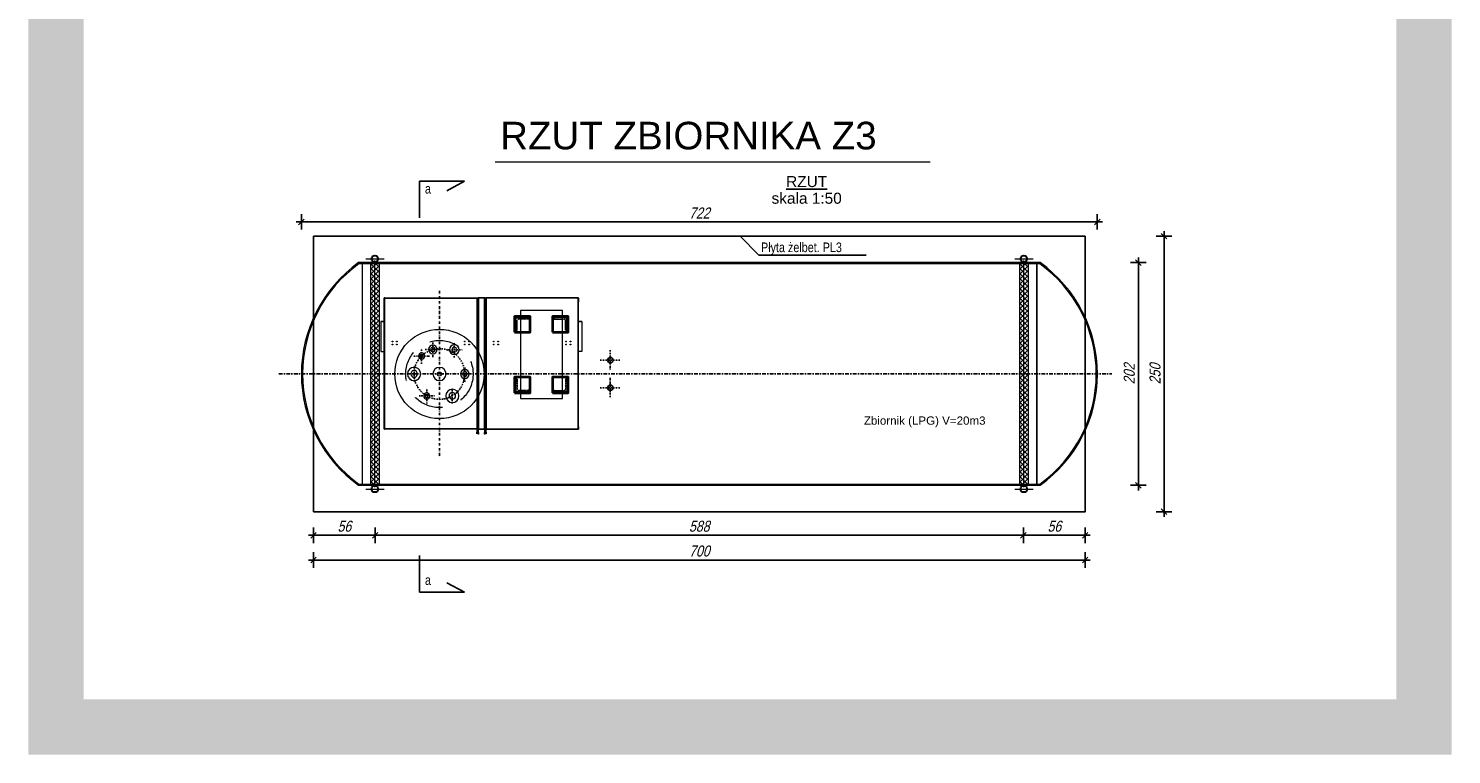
# Model space of a CAD drawing. Extents: x -2911 to 10058, y -5912 to -1002.
# Tile 5 of 43: x -612 to 679, y -5005 to -4346. Entities that reach past the tile are written whole.
import ezdxf
from ezdxf.enums import TextEntityAlignment as Align

# ---------------------------------------------------------------- set-up
doc = ezdxf.new("R2010")
doc.units = 0
doc.header["$LTSCALE"] = 1.125
for name, pattern in [('DASHDOTX2', [2, 1, -0.5, 0, -0.5]), ('DASHED2', [0.375, 0.25, -0.125]), ('KRESKOWA', [0.4, 0.24, -0.16])]:
    doc.linetypes.add(name, pattern=pattern)
doc.layers.get('0').update_dxf_attribs({"linetype": 'CONTINUOUS'})
doc.layers.get('DEFPOINTS').update_dxf_attribs({"linetype": 'CONTINUOUS'})
for name, color, linetype, lineweight in [('--GT_Teksty średnie', 152, 'CONTINUOUS', 15), ('2', 82, 'CONTINUOUS', 15), ('TECHNOLOGIA', 9, 'CONTINUOUS', 13), ('TEXT_1', 7, 'CONTINUOUS', 15), ('TEXT_2', 7, 'CONTINUOUS', 15)]:
    doc.layers.add(name, color=color, linetype=linetype, lineweight=lineweight)
for name, color, linetype in [('--GT_Wymiary', 1, 'CONTINUOUS'), ('BS_WYM', 1, 'CONTINUOUS'), ('BZ_ODN', 1, 'CONTINUOUS'), ('BZ_PRS', 2, 'CONTINUOUS'), ('BZ_TXC', 1, 'CONTINUOUS'), ('BZ_WYM', 1, 'CONTINUOUS'), ('OPIS', 5, 'CONTINUOUS'), ('osie', 5, 'DASHDOTX2')]:
    doc.layers.add(name, color=color, linetype=linetype)
doc.styles.add('BIKWYM', font='arial.ttf', dxfattribs={"width": 0.8, "oblique": 15})
doc.styles.add('ROMANS', font='arial.ttf', dxfattribs={"width": 0.8})
doc.styles.get("Standard").update_dxf_attribs({"font": 'arial.ttf'})
doc.dimstyles.new('BZ_KR_100', dxfattribs={"dimtxt": 20, "dimasz": 0.7, "dimexe": 7, "dimexo": 0, "dimgap": 0, "dimtad": 0, "dimdec": 1, "dimrnd": 0.5, "dimzin": 9, "dimdsep": 46, "dimtxsty": 'BIKWYM', "dimblk": 'WYM-KR', "dimcen": 0, "dimdle": 10, "dimclrd": 256, "dimclre": 256, "dimclrt": 256, "dimadec": 0, "dimazin": 0, "dimtfac": 0.033333, "dimtdec": 1, "dimtmove": 0, "dimatfit": 3, "dimldrblk": 'WYM-KR', "dimfxl": 7, "dimfxlon": 1, "dimtvp": 0.8, "dimtolj": 1, "dimarcsym": 0})

# ---------------------------------------------------------------- blocks, each defined once
blk = doc.blocks.new('sjsjsj')
at = {"layer": '2', "color": 0, "linetype": 'DASHED2', "lineweight": 13}
for p, q in [((-4244.8, -713.6), (-4244.8, -725.6)), ((-4244.8, -713.6), (-4244.3, -713.6)), ((-4243.6, -714.2), (-4243.6, -723.1)), ((-4244.8, -725.6), (-4232.8, -725.6)), ((-4233.5, -724.4), (-4242.3, -724.4)), ((-4232.8, -725.6), (-4232.8, -725))]:
    blk.add_line(p, q, dxfattribs=at)
for centre, radius, start, end in [((-4244.3, -714.2), 0.65, 0, 90), ((-4242.3, -723.1), 1.3, 180, 270), ((-4233.5, -725), 0.65, 0, 90)]:
    blk.add_arc(centre, radius, start, end, dxfattribs=at)
blk = doc.blocks.new('WYM-KR')
at = {"linetype": 'ByBlock'}
blk.add_line((11.52, 0), (-11.52, 0), dxfattribs=at)
at = {"color": 7, "linetype": 'ByBlock'}
blk.add_line((6.24, 6.24), (-6.24, -6.24), dxfattribs=at)
blk = doc.blocks.new('*D691')
at = {"layer": '--GT_Wymiary', "lineweight": -2}
for p, q in [((387.6, -4558.7), (401.6, -4558.7)), ((394.6, -4559.1), (394.6, -4760.3)), ((387.6, -4760.7), (401.6, -4760.7))]:
    blk.add_line(p, q, dxfattribs=at)
at = {"layer": 'DEFPOINTS', "color": 0}
for p in [(305.6, -4558.7), (305.6, -4760.7), (394.6, -4760.7)]:
    blk.add_point(p, dxfattribs=at)
at = {"layer": '--GT_Wymiary', "linetype": 'ByBlock', "lineweight": -2, "xscale": 0.4, "yscale": 0.4, "zscale": 0.4}
for p, rotation in [((394.6, -4558.7), 90), ((394.6, -4760.7), 270)]:
    blk.add_blockref('WYM-KR', p, dxfattribs=dict(at, rotation=rotation))
at = {"layer": '--GT_Wymiary', "insert": (386.4, -4659.7), "char_height": 10, "attachment_point": 5, "rotation": 90, "style": 'BIKWYM'}
blk.add_mtext('\\A1;202', dxfattribs=at)
blk = doc.blocks.new('*D692')
at = {"layer": '--GT_Wymiary', "lineweight": -2}
for p, q in [((-364.6, -4528.8), (-364.6, -4514.8)), ((357.4, -4528.8), (357.4, -4514.8)), ((-364.2, -4521.8), (357, -4521.8))]:
    blk.add_line(p, q, dxfattribs=at)
at = {"layer": 'DEFPOINTS', "color": 0}
for p in [(357.4, -4521.8), (-364.6, -4659.7), (357.4, -4659.7)]:
    blk.add_point(p, dxfattribs=at)
at = {"layer": '--GT_Wymiary', "linetype": 'ByBlock', "lineweight": -2, "xscale": 0.4, "yscale": 0.4, "zscale": 0.4, "rotation": 180}
blk.add_blockref('WYM-KR', (-364.6, -4521.8), dxfattribs=at)
at = {"layer": '--GT_Wymiary', "linetype": 'ByBlock', "lineweight": -2, "xscale": 0.4, "yscale": 0.4, "zscale": 0.4}
blk.add_blockref('WYM-KR', (357.4, -4521.8), dxfattribs=at)
at = {"layer": '--GT_Wymiary', "insert": (-3.6, -4513.7), "char_height": 10, "attachment_point": 5, "style": 'BIKWYM'}
blk.add_mtext('\\A1;722', dxfattribs=at)
blk = doc.blocks.new('*D693')
at = {"layer": '--GT_Wymiary', "lineweight": -2}
for p, q in [((-353.6, -4799.1), (-353.6, -4813.1)), ((-297.6, -4799.1), (-297.6, -4813.1)), ((-353.2, -4806.1), (-298, -4806.1))]:
    blk.add_line(p, q, dxfattribs=at)
at = {"layer": 'DEFPOINTS', "color": 0}
for p in [(-297.6, -4767.1), (-353.6, -4784.7), (-297.6, -4806.1)]:
    blk.add_point(p, dxfattribs=at)
at = {"layer": '--GT_Wymiary', "linetype": 'ByBlock', "lineweight": -2, "xscale": 0.4, "yscale": 0.4, "zscale": 0.4, "rotation": 180}
blk.add_blockref('WYM-KR', (-353.6, -4806.1), dxfattribs=at)
at = {"layer": '--GT_Wymiary', "linetype": 'ByBlock', "lineweight": -2, "xscale": 0.4, "yscale": 0.4, "zscale": 0.4}
blk.add_blockref('WYM-KR', (-297.6, -4806.1), dxfattribs=at)
at = {"layer": '--GT_Wymiary', "insert": (-325.6, -4797.9), "char_height": 10, "attachment_point": 5, "style": 'BIKWYM'}
blk.add_mtext('\\A1;56', dxfattribs=at)
blk = doc.blocks.new('*D698')
at = {"layer": '--GT_Wymiary', "lineweight": -2}
for p, q in [((-297.6, -4799.1), (-297.6, -4813.1)), ((290.3, -4799.1), (290.3, -4813.1)), ((-297.2, -4806.1), (289.9, -4806.1))]:
    blk.add_line(p, q, dxfattribs=at)
at = {"layer": 'DEFPOINTS', "color": 0}
for p in [(-297.6, -4767.1), (290.3, -4764.2), (290.3, -4806.1)]:
    blk.add_point(p, dxfattribs=at)
at = {"layer": '--GT_Wymiary', "linetype": 'ByBlock', "lineweight": -2, "xscale": 0.4, "yscale": 0.4, "zscale": 0.4, "rotation": 180}
blk.add_blockref('WYM-KR', (-297.6, -4806.1), dxfattribs=at)
at = {"layer": '--GT_Wymiary', "linetype": 'ByBlock', "lineweight": -2, "xscale": 0.4, "yscale": 0.4, "zscale": 0.4}
blk.add_blockref('WYM-KR', (290.3, -4806.1), dxfattribs=at)
at = {"layer": '--GT_Wymiary', "insert": (-3.7, -4797.9), "char_height": 10, "attachment_point": 5, "style": 'BIKWYM'}
blk.add_mtext('\\A1;588', dxfattribs=at)
blk = doc.blocks.new('*D699')
at = {"layer": '--GT_Wymiary', "lineweight": -2}
for p, q in [((290.3, -4799.1), (290.3, -4813.1)), ((346.4, -4799.1), (346.4, -4813.1)), ((290.7, -4806.1), (346, -4806.1))]:
    blk.add_line(p, q, dxfattribs=at)
at = {"layer": 'DEFPOINTS', "color": 0}
for p in [(290.3, -4764.2), (346.4, -4784.7), (346.4, -4806.1)]:
    blk.add_point(p, dxfattribs=at)
at = {"layer": '--GT_Wymiary', "linetype": 'ByBlock', "lineweight": -2, "xscale": 0.4, "yscale": 0.4, "zscale": 0.4, "rotation": 180}
blk.add_blockref('WYM-KR', (290.3, -4806.1), dxfattribs=at)
at = {"layer": '--GT_Wymiary', "linetype": 'ByBlock', "lineweight": -2, "xscale": 0.4, "yscale": 0.4, "zscale": 0.4}
blk.add_blockref('WYM-KR', (346.4, -4806.1), dxfattribs=at)
at = {"layer": '--GT_Wymiary', "insert": (318.4, -4797.9), "char_height": 10, "attachment_point": 5, "style": 'BIKWYM'}
blk.add_mtext('\\A1;56', dxfattribs=at)
blk = doc.blocks.new('*D700')
at = {"layer": '--GT_Wymiary', "lineweight": -2}
for p, q in [((-353.6, -4821.5), (-353.6, -4835.5)), ((346.4, -4821.5), (346.4, -4835.5)), ((-353.2, -4828.5), (346, -4828.5))]:
    blk.add_line(p, q, dxfattribs=at)
at = {"layer": 'DEFPOINTS', "color": 0}
for p in [(-353.6, -4784.7), (346.4, -4784.7), (346.4, -4828.5)]:
    blk.add_point(p, dxfattribs=at)
at = {"layer": '--GT_Wymiary', "linetype": 'ByBlock', "lineweight": -2, "xscale": 0.4, "yscale": 0.4, "zscale": 0.4, "rotation": 180}
blk.add_blockref('WYM-KR', (-353.6, -4828.5), dxfattribs=at)
at = {"layer": '--GT_Wymiary', "linetype": 'ByBlock', "lineweight": -2, "xscale": 0.4, "yscale": 0.4, "zscale": 0.4}
blk.add_blockref('WYM-KR', (346.4, -4828.5), dxfattribs=at)
at = {"layer": '--GT_Wymiary', "insert": (-3.6, -4820.4), "char_height": 10, "attachment_point": 5, "style": 'BIKWYM'}
blk.add_mtext('\\A1;700', dxfattribs=at)
blk = doc.blocks.new('*D701')
at = {"layer": '--GT_Wymiary', "lineweight": -2}
for p, q in [((410.9, -4534.7), (424.9, -4534.7)), ((417.9, -4784.3), (417.9, -4535.1)), ((410.9, -4784.7), (424.9, -4784.7))]:
    blk.add_line(p, q, dxfattribs=at)
at = {"layer": 'DEFPOINTS', "color": 0}
for p in [(346.4, -4534.7), (417.9, -4534.7), (346.4, -4784.7)]:
    blk.add_point(p, dxfattribs=at)
at = {"layer": '--GT_Wymiary', "linetype": 'ByBlock', "lineweight": -2, "xscale": 0.4, "yscale": 0.4, "zscale": 0.4}
for p, rotation in [((417.9, -4534.7), 90), ((417.9, -4784.7), 270)]:
    blk.add_blockref('WYM-KR', p, dxfattribs=dict(at, rotation=rotation))
at = {"layer": '--GT_Wymiary', "insert": (409.8, -4659.7), "char_height": 10, "attachment_point": 5, "rotation": 90, "style": 'BIKWYM'}
blk.add_mtext('\\A1;250', dxfattribs=at)

msp = doc.modelspace()

# ---------------------------------------------------------------- hatches: boundary and pattern name
at = {"layer": 'BZ_PRS', "transparency": 33554687}
h = msp.add_hatch(dxfattribs=at)
h.set_pattern_fill('ANSI37', color=8)
h.set_pattern_definition([(45, (1335.3492, -1302.3198), (-2.245064, 2.245064), []), (135, (1335.3492, -1302.3198), (-2.245064, -2.245064), [])])
h.paths.add_polyline_path([(-297.91, -4559.74), (-301.91, -4559.74), (-301.91, -4659.74), (-297.91, -4659.74), (-297.91, -4559.74)], is_closed=False)
h.paths.add_polyline_path([(-293.91, -4559.74), (-297.91, -4559.74), (-297.91, -4659.74), (-293.91, -4659.74), (-293.91, -4559.74)], is_closed=False)
h.paths.add_polyline_path([(-297.91, -4759.74), (-293.91, -4759.74), (-293.91, -4659.74), (-297.91, -4659.74), (-297.91, -4759.74)], is_closed=False)
h.paths.add_polyline_path([(-301.91, -4759.74), (-297.91, -4759.74), (-297.91, -4659.74), (-301.91, -4659.74), (-301.91, -4759.74)], is_closed=False)
h = msp.add_hatch(dxfattribs=at)
h.set_pattern_fill('ANSI37', color=8)
h.set_pattern_definition([(45, (1924.0437, -1302.3198), (-2.245064, 2.245064), []), (135, (1924.0437, -1302.3198), (-2.245064, -2.245064), [])])
h.paths.add_polyline_path([(290.79, -4559.74), (286.79, -4559.74), (286.79, -4659.74), (290.79, -4659.74), (290.79, -4559.74)], is_closed=False)
h.paths.add_polyline_path([(294.79, -4559.74), (290.79, -4559.74), (290.79, -4659.74), (294.79, -4659.74), (294.79, -4559.74)], is_closed=False)
h.paths.add_polyline_path([(290.79, -4759.74), (294.79, -4759.74), (294.79, -4659.74), (290.79, -4659.74), (290.79, -4759.74)], is_closed=False)
h.paths.add_polyline_path([(286.79, -4759.74), (290.79, -4759.74), (290.79, -4659.74), (286.79, -4659.74), (286.79, -4759.74)], is_closed=False)

# ---------------------------------------------------------------- linework, layer by layer
at = {"layer": '--GT_Teksty średnie', "const_width": 50}
msp.add_lwpolyline([(-587.14, -3656.88), (653.69, -3656.88), (653.69, -4979.96), (-587.14, -4979.96)], close=True, dxfattribs=at)
at = {"color": 2}
for p, q in [((-216.67, -4484.82), (-257.51, -4484.82)), ((-257.51, -4484.82), (-257.51, -4518.08)), ((-232.52, -4493.56), (-216.67, -4484.82)), ((-257.51, -4857.78), (-257.51, -4824.53)), ((-232.52, -4849.05), (-216.67, -4857.78)), ((-216.67, -4857.78), (-257.51, -4857.78))]:
    msp.add_line(p, q, dxfattribs=at)
at = {"color": 8, "linetype": 'Continuous', "lineweight": 5}
for p, q in [((-289.36, -4709.74), (-289.36, -4590.74)), ((-289.31, -4590.74), (-289.36, -4590.74)), ((-289.31, -4590.64), (-289.11, -4590.64)), ((-289.31, -4591.04), (-289.31, -4590.64)), ((-289.11, -4591.04), (-289.31, -4591.04)), ((-289.31, -4591.04), (-289.31, -4594.15)), ((-289.26, -4594.15), (-289.31, -4594.15)), ((-289.31, -4707.44), (-289.31, -4594.15)), ((-289.26, -4591.04), (-289.11, -4591.04)), ((-289.26, -4591.54), (-289.26, -4591.04)), ((-289.11, -4591.54), (-289.26, -4591.54)), ((-289.26, -4709.14), (-289.26, -4591.54)), ((-289.11, -4590.64), (-289.11, -4590.74)), ((-289.03, -4590.64), (-289.11, -4590.64)), ((-289.11, -4590.89), (-289.11, -4590.74)), ((-289.11, -4590.74), (-288.86, -4590.74)), ((-288.86, -4590.89), (-289.11, -4590.89)), ((-289.11, -4590.89), (-289.11, -4590.99)), ((-289.11, -4591.1), (-289.11, -4590.99)), ((-288.86, -4590.99), (-289.11, -4590.99)), ((-289.11, -4591.1), (-289.11, -4591.54)), ((-289.11, -4709.14), (-289.11, -4591.54)), ((-288.96, -4590.99), (-288.96, -4590.89)), ((-288.86, -4590.74), (-205.56, -4590.74)), ((-288.86, -4590.99), (-288.86, -4590.74)), ((-288.86, -4709.49), (-288.86, -4590.99)), ((-288.86, -4590.99), (-205.56, -4590.99)), ((-288.81, -4590.54), (-288.81, -4590.74)), ((-288.81, -4590.54), (-113.71, -4590.54)), ((-205.56, -4590.74), (-205.56, -4590.99)), ((-205.56, -4590.74), (-205.31, -4590.74)), ((-205.31, -4590.89), (-205.56, -4590.89)), ((-205.56, -4590.99), (-205.56, -4709.49)), ((-205.31, -4590.99), (-205.56, -4590.99)), ((-205.31, -4590.89), (-205.31, -4590.74)), ((-205.31, -4590.84), (-204.26, -4590.84)), ((-205.31, -4590.99), (-205.31, -4709.45)), ((-205.31, -4591.92), (-204.36, -4591.08)), ((-204.36, -4591.08), (-204.36, -4707.1)), ((-204.26, -4590.89), (-204.26, -4590.74)), ((-204.01, -4590.74), (-204.26, -4590.74)), ((-204.26, -4590.89), (-204.01, -4590.89)), ((-204.26, -4590.99), (-204.26, -4709.45)), ((-204.26, -4590.99), (-204.01, -4590.99)), ((-204.01, -4590.74), (-204.01, -4590.99)), ((-198.51, -4590.74), (-204.01, -4590.74)), ((-204.01, -4590.99), (-204.01, -4709.49)), ((-198.51, -4590.99), (-204.01, -4590.99)), ((-198.51, -4590.99), (-198.51, -4590.74)), ((-198.26, -4590.74), (-198.51, -4590.74)), ((-198.51, -4590.89), (-198.26, -4590.89)), ((-198.51, -4709.49), (-198.51, -4590.99)), ((-198.51, -4590.99), (-198.26, -4590.99)), ((-198.26, -4590.89), (-198.26, -4590.74)), ((-198.26, -4590.84), (-197.21, -4590.84)), ((-198.26, -4709.45), (-198.26, -4590.99)), ((-198.16, -4707.1), (-198.16, -4591.08)), ((-198.16, -4591.08), (-197.21, -4591.92)), ((-197.21, -4590.89), (-197.21, -4590.74)), ((-196.96, -4590.74), (-197.21, -4590.74)), ((-197.21, -4590.89), (-196.96, -4590.89)), ((-197.21, -4590.99), (-197.21, -4709.45)), ((-197.21, -4590.99), (-196.96, -4590.99)), ((-196.96, -4590.74), (-196.96, -4590.99)), ((-113.66, -4590.74), (-196.96, -4590.74)), ((-113.66, -4590.99), (-196.96, -4590.99)), ((-196.96, -4590.99), (-196.96, -4709.49)), ((-113.71, -4590.74), (-113.71, -4590.54)), ((-113.66, -4590.99), (-113.66, -4590.74)), ((-113.41, -4590.74), (-113.66, -4590.74)), ((-113.66, -4590.89), (-113.41, -4590.89)), ((-113.66, -4590.99), (-113.41, -4590.99)), ((-113.66, -4709.49), (-113.66, -4590.99)), ((-113.57, -4590.99), (-113.57, -4590.89)), ((-113.49, -4590.64), (-113.41, -4590.64)), ((-113.21, -4590.64), (-113.41, -4590.64)), ((-113.41, -4590.64), (-113.41, -4590.74)), ((-113.41, -4590.89), (-113.41, -4590.74)), ((-113.41, -4590.99), (-113.41, -4590.89)), ((-113.41, -4591.1), (-113.41, -4590.99)), ((-113.26, -4591.04), (-113.41, -4591.04)), ((-113.41, -4591.04), (-113.21, -4591.04)), ((-113.41, -4591.1), (-113.41, -4591.54)), ((-113.41, -4591.54), (-113.26, -4591.54)), ((-113.41, -4709.14), (-113.41, -4591.54)), ((-113.26, -4591.54), (-113.26, -4591.04)), ((-113.26, -4709.14), (-113.26, -4591.54)), ((-113.26, -4594.15), (-113.21, -4594.15)), ((-113.21, -4591.04), (-113.21, -4590.64)), ((-113.21, -4591.04), (-113.21, -4594.15)), ((-113.21, -4707.44), (-113.21, -4594.15)), ((-288.86, -4709.74), (-289.36, -4709.74)), ((-289.31, -4707.54), (-289.31, -4707.44)), ((-289.31, -4707.54), (-289.26, -4707.54)), ((-289.31, -4707.54), (-289.31, -4709.34)), ((-289.31, -4709.64), (-289.31, -4709.34)), ((-289.31, -4709.34), (-289.26, -4709.34)), ((-289.26, -4709.64), (-289.31, -4709.64)), ((-289.26, -4709.14), (-289.11, -4709.14)), ((-289.26, -4709.64), (-289.26, -4709.14)), ((-289.11, -4709.64), (-289.26, -4709.64)), ((-289.11, -4709.14), (-289.11, -4709.64)), ((-289.11, -4709.49), (-288.96, -4709.49)), ((-289.11, -4709.64), (-289.06, -4709.64)), ((-288.93, -4709.56), (-288.86, -4709.49)), ((-205.56, -4709.49), (-288.86, -4709.49)), ((-288.86, -4709.74), (-288.86, -4709.49)), ((-205.56, -4709.74), (-288.86, -4709.74)), ((-210.21, -4709.94), (-210.21, -4709.74)), ((-209.21, -4709.94), (-210.21, -4709.94)), ((-209.21, -4709.74), (-209.21, -4709.94)), ((-205.61, -4709.94), (-209.21, -4709.94)), ((-205.61, -4709.94), (-205.61, -4709.74)), ((-205.56, -4709.49), (-205.56, -4709.74)), ((-204.01, -4709.74), (-205.56, -4709.74)), ((-205.51, -4710.04), (-205.31, -4710.04)), ((-205.51, -4710.04), (-205.51, -4712.54)), ((-205.31, -4709.49), (-205.46, -4709.49)), ((-204.36, -4707.1), (-205.31, -4707.1)), ((-205.31, -4707.14), (-204.36, -4707.14)), ((-205.31, -4707.29), (-204.36, -4707.29)), ((-204.26, -4708.24), (-205.31, -4708.24)), ((-205.31, -4709.45), (-205.31, -4709.49)), ((-204.26, -4709.49), (-205.31, -4709.49)), ((-205.31, -4710.04), (-205.31, -4712.54)), ((-204.36, -4707.1), (-204.26, -4707.1)), ((-204.36, -4707.29), (-204.36, -4707.14)), ((-204.26, -4709.45), (-204.26, -4709.49)), ((-204.26, -4709.49), (-204.11, -4709.49)), ((-204.06, -4710.04), (-204.26, -4710.04)), ((-204.26, -4712.74), (-204.26, -4710.04)), ((-204.01, -4709.49), (-204.11, -4709.49)), ((-204.06, -4712.74), (-204.06, -4710.04)), ((-204.01, -4709.49), (-204.01, -4709.74)), ((-204.01, -4709.49), (-198.51, -4709.49)), ((-204.01, -4709.74), (-198.51, -4709.74)), ((-203.96, -4709.94), (-203.96, -4709.74)), ((-198.56, -4709.94), (-203.96, -4709.94)), ((-198.56, -4709.94), (-198.56, -4709.74)), ((-198.51, -4709.74), (-198.51, -4709.49)), ((-198.41, -4709.49), (-198.51, -4709.49)), ((-196.96, -4709.74), (-198.51, -4709.74)), ((-198.46, -4710.04), (-198.26, -4710.04)), ((-198.46, -4710.04), (-198.46, -4712.74)), ((-198.26, -4709.49), (-198.41, -4709.49)), ((-198.26, -4707.1), (-198.16, -4707.1)), ((-197.21, -4708.24), (-198.26, -4708.24)), ((-198.26, -4709.49), (-198.26, -4709.45)), ((-197.21, -4709.49), (-198.26, -4709.49)), ((-198.26, -4710.04), (-198.26, -4712.74)), ((-197.21, -4707.1), (-198.16, -4707.1)), ((-198.16, -4707.29), (-198.16, -4707.14)), ((-198.16, -4707.14), (-197.21, -4707.14)), ((-198.16, -4707.29), (-197.21, -4707.29)), ((-197.21, -4709.45), (-197.21, -4709.49)), ((-197.21, -4709.49), (-197.06, -4709.49)), ((-197.01, -4710.04), (-197.21, -4710.04)), ((-197.21, -4712.54), (-197.21, -4710.04)), ((-196.96, -4709.49), (-197.06, -4709.49)), ((-197.01, -4712.54), (-197.01, -4710.04)), ((-196.96, -4709.49), (-113.66, -4709.49)), ((-196.96, -4709.49), (-196.96, -4709.74)), ((-196.96, -4709.74), (-113.66, -4709.74)), ((-196.91, -4709.94), (-196.91, -4709.74)), ((-193.31, -4709.94), (-196.91, -4709.94)), ((-193.31, -4709.94), (-193.31, -4709.74)), ((-192.31, -4709.94), (-193.31, -4709.94)), ((-192.31, -4709.74), (-192.31, -4709.94)), ((-113.66, -4709.74), (-113.66, -4709.49)), ((-113.56, -4709.49), (-113.66, -4709.49)), ((-113.59, -4709.56), (-113.66, -4709.49)), ((-113.36, -4709.74), (-113.66, -4709.74)), ((-113.41, -4709.49), (-113.56, -4709.49)), ((-113.41, -4709.64), (-113.46, -4709.64)), ((-113.26, -4709.14), (-113.41, -4709.14)), ((-113.41, -4709.14), (-113.41, -4709.64)), ((-113.41, -4709.64), (-113.26, -4709.64)), ((-113.36, -4709.64), (-113.36, -4709.74)), ((-113.21, -4707.54), (-113.26, -4707.54)), ((-113.26, -4709.64), (-113.26, -4709.14)), ((-113.21, -4709.34), (-113.26, -4709.34)), ((-113.26, -4709.64), (-113.21, -4709.64)), ((-113.21, -4707.54), (-113.21, -4707.44)), ((-113.21, -4707.54), (-113.21, -4709.34)), ((-113.21, -4709.64), (-113.21, -4709.34)), ((-205.51, -4714.04), (-205.51, -4712.54)), ((-205.51, -4712.54), (-205.31, -4712.54)), ((-205.31, -4714.04), (-205.51, -4714.04)), ((-205.31, -4712.54), (-205.31, -4714.04)), ((-204.26, -4712.74), (-204.06, -4712.74)), ((-204.26, -4714.24), (-204.26, -4712.74)), ((-204.06, -4714.24), (-204.26, -4714.24)), ((-204.06, -4712.74), (-204.06, -4714.24)), ((-198.46, -4714.24), (-198.46, -4712.74)), ((-198.46, -4712.74), (-198.26, -4712.74)), ((-198.26, -4714.24), (-198.46, -4714.24)), ((-198.26, -4712.74), (-198.26, -4714.24)), ((-197.21, -4712.54), (-197.01, -4712.54)), ((-197.21, -4714.04), (-197.21, -4712.54)), ((-197.01, -4714.04), (-197.21, -4714.04)), ((-197.01, -4712.54), (-197.01, -4714.04))]:
    msp.add_line(p, q, dxfattribs=at)
at = {"color": 8, "lineweight": 5}
for p, q in [((-292.41, -4612.04), (-289.36, -4612.04)), ((-289.36, -4612.04), (-292.41, -4612.04)), ((-292.41, -4612.04), (-292.41, -4639.24)), ((-113.16, -4612.04), (-110.11, -4612.04)), ((-110.11, -4612.04), (-113.16, -4612.04)), ((-110.11, -4612.04), (-110.11, -4639.24)), ((-292.41, -4639.24), (-289.36, -4639.24)), ((-110.11, -4639.24), (-113.16, -4639.24))]:
    msp.add_line(p, q, dxfattribs=at)
at = {"color": 8, "linetype": 'Continuous', "lineweight": 5, "flags": 128}
for points in [[(-289.31, -4590.79), (-289.32, -4590.78), (-289.34, -4590.75), (-289.36, -4590.74), (-289.36, -4590.74)], [(-289.36, -4590.74), (-289.35, -4590.74), (-289.34, -4590.76), (-289.31, -4590.79)], [(-289.36, -4709.74), (-289.35, -4709.73), (-289.34, -4709.71), (-289.31, -4709.69), (-289.27, -4709.65), (-289.26, -4709.64)], [(-289.26, -4709.64), (-289.27, -4709.65), (-289.31, -4709.69), (-289.34, -4709.71), (-289.35, -4709.73), (-289.36, -4709.74)], [(-113.46, -4709.64), (-113.43, -4709.67), (-113.4, -4709.7), (-113.38, -4709.72), (-113.36, -4709.73), (-113.36, -4709.74)], [(-113.36, -4709.74), (-113.36, -4709.73), (-113.38, -4709.72), (-113.4, -4709.7), (-113.43, -4709.67), (-113.46, -4709.64)]]:
    msp.add_lwpolyline(points, dxfattribs=at)
at = {"color": 8, "linetype": 'Continuous', "lineweight": 5}
for centre in [(-282.01, -4630.24), (-282.01, -4633.04), (-278.01, -4630.24), (-278.01, -4633.04), (-216.41, -4630.24), (-216.41, -4633.04), (-212.41, -4630.24), (-212.41, -4633.04), (-190.11, -4630.24), (-190.11, -4633.04), (-186.11, -4630.24), (-186.11, -4633.04), (-124.51, -4630.24), (-124.51, -4633.04), (-120.51, -4630.24), (-120.51, -4633.04)]:
    msp.add_circle(centre, 0.325, dxfattribs=at)
for centre, radius, start, end in [((-288.81, -4590.84), 0.3, 90, 160.52878), ((-204.01, -4590.99), 0.25, 156.42182, 180), ((-204.01, -4590.99), 0.1, 90, 180), ((-198.51, -4590.99), 0.1, 0, 90), ((-198.51, -4590.99), 0.25, 0, 23.57818), ((-113.71, -4590.84), 0.3, 19.47122, 90), ((-289.24, -4707.42), 0.0748, 192.4702, 252.0768), ((-205.61, -4710.04), 0.3, 0, 90), ((-205.61, -4710.04), 0.1, 0, 90), ((-204.36, -4707.39), 0.25, 66.42182, 90), ((-204.36, -4707.39), 0.1, 0, 90), ((-203.96, -4710.04), 0.3, 90, 180), ((-203.96, -4710.04), 0.1, 90, 180), ((-198.56, -4710.04), 0.3, 0, 90), ((-198.56, -4710.04), 0.1, 0, 90), ((-198.16, -4707.39), 0.25, 90, 113.57818), ((-198.16, -4707.39), 0.1, 90, 180), ((-196.91, -4710.04), 0.3, 90, 180), ((-196.91, -4710.04), 0.1, 90, 180), ((-113.28, -4707.42), 0.0748, 287.9162, 347.5436)]:
    msp.add_arc(centre, radius, start, end, dxfattribs=at)
for points, knots in [([(-204.26, -4590.99), (-204.26, -4590.99), (-204.27, -4591.01), (-204.29, -4591.03), (-204.32, -4591.05), (-204.35, -4591.07), (-204.36, -4591.08)], [0, 0, 0, 0, 0.2837472, 0.5308966, 0.7779821, 1, 1, 1, 1]), ([(-198.16, -4591.08), (-198.18, -4591.07), (-198.2, -4591.05), (-198.24, -4591.03), (-198.26, -4591.01), (-198.26, -4590.99), (-198.26, -4590.99)], [0, 0, 0, 0, 0.28374704, 0.53089411, 0.77797858, 1, 1, 1, 1]), ([(-289.11, -4709.45), (-289.11, -4709.45), (-289.1, -4709.46), (-289.04, -4709.47), (-288.96, -4709.48), (-288.89, -4709.48), (-288.86, -4709.49)], [0, 0, 0, 0, 0.249991, 0.4999917, 0.7499987, 1, 1, 1, 1]), ([(-288.86, -4709.74), (-288.89, -4709.73), (-288.96, -4709.73), (-289.04, -4709.67), (-289.1, -4709.58), (-289.11, -4709.52), (-289.11, -4709.49)], [0, 0, 0, 0, 0.2499996, 0.5000065, 0.7500039, 1, 1, 1, 1]), ([(-288.86, -4709.59), (-288.87, -4709.58), (-288.9, -4709.58), (-288.93, -4709.56), (-288.96, -4709.53), (-288.96, -4709.5), (-288.96, -4709.49)], [0, 0, 0, 0, 0.2500158, 0.5000113, 0.7500071, 1, 1, 1, 1]), ([(-205.56, -4709.49), (-205.53, -4709.48), (-205.46, -4709.48), (-205.38, -4709.47), (-205.32, -4709.46), (-205.31, -4709.45), (-205.31, -4709.45)], [0, 0, 0, 0, 0.2500012, 0.500002, 0.7500055, 1, 1, 1, 1]), ([(-205.31, -4709.49), (-205.31, -4709.52), (-205.32, -4709.58), (-205.38, -4709.67), (-205.46, -4709.73), (-205.53, -4709.73), (-205.56, -4709.74)], [0, 0, 0, 0, 0.2499996, 0.4999998, 0.7500006, 1, 1, 1, 1]), ([(-205.46, -4709.49), (-205.46, -4709.5), (-205.46, -4709.53), (-205.49, -4709.56), (-205.52, -4709.58), (-205.55, -4709.58), (-205.56, -4709.59)], [0, 0, 0, 0, 0.2500007, 0.5000009, 0.7499995, 1, 1, 1, 1]), ([(-204.01, -4709.49), (-204.04, -4709.48), (-204.11, -4709.48), (-204.19, -4709.47), (-204.25, -4709.46), (-204.26, -4709.45), (-204.26, -4709.45)], [0, 0, 0, 0, 0.2499982, 0.4999976, 0.7499995, 1, 1, 1, 1]), ([(-204.26, -4709.49), (-204.26, -4709.52), (-204.25, -4709.58), (-204.19, -4709.67), (-204.11, -4709.73), (-204.04, -4709.73), (-204.01, -4709.74)], [0, 0, 0, 0, 0.2499998, 0.5000002, 0.7500004, 1, 1, 1, 1]), ([(-204.11, -4709.49), (-204.11, -4709.5), (-204.11, -4709.53), (-204.08, -4709.56), (-204.05, -4709.58), (-204.02, -4709.58), (-204.01, -4709.59)], [0, 0, 0, 0, 0.2500017, 0.500003, 0.7499985, 1, 1, 1, 1]), ([(-198.26, -4709.45), (-198.26, -4709.45), (-198.27, -4709.46), (-198.33, -4709.47), (-198.41, -4709.48), (-198.48, -4709.48), (-198.51, -4709.49)], [0, 0, 0, 0, 0.2500008, 0.5000028, 0.7500012, 1, 1, 1, 1]), ([(-198.51, -4709.74), (-198.48, -4709.73), (-198.41, -4709.73), (-198.33, -4709.67), (-198.27, -4709.58), (-198.26, -4709.52), (-198.26, -4709.49)], [0, 0, 0, 0, 0.2500002, 0.4999995, 0.7499998, 1, 1, 1, 1]), ([(-198.51, -4709.59), (-198.5, -4709.58), (-198.47, -4709.58), (-198.44, -4709.56), (-198.41, -4709.53), (-198.41, -4709.5), (-198.41, -4709.49)], [0, 0, 0, 0, 0.250001, 0.499998, 0.7499986, 1, 1, 1, 1]), ([(-196.96, -4709.49), (-196.99, -4709.48), (-197.06, -4709.48), (-197.14, -4709.47), (-197.2, -4709.46), (-197.21, -4709.45), (-197.21, -4709.45)], [0, 0, 0, 0, 0.2500017, 0.5000017, 0.7500051, 1, 1, 1, 1]), ([(-197.21, -4709.49), (-197.21, -4709.52), (-197.2, -4709.58), (-197.14, -4709.67), (-197.06, -4709.73), (-196.99, -4709.73), (-196.96, -4709.74)], [0, 0, 0, 0, 0.25, 0.5000001, 0.75, 1, 1, 1, 1]), ([(-197.06, -4709.49), (-197.06, -4709.5), (-197.06, -4709.53), (-197.03, -4709.56), (-197, -4709.58), (-196.97, -4709.58), (-196.96, -4709.59)], [0, 0, 0, 0, 0.2500004, 0.5, 0.7499999, 1, 1, 1, 1]), ([(-113.41, -4709.45), (-113.41, -4709.45), (-113.42, -4709.46), (-113.48, -4709.47), (-113.56, -4709.48), (-113.63, -4709.48), (-113.66, -4709.49)], [0, 0, 0, 0, 0.2499963, 0.4999995, 0.7499963, 1, 1, 1, 1]), ([(-113.66, -4709.74), (-113.63, -4709.73), (-113.56, -4709.73), (-113.48, -4709.67), (-113.42, -4709.58), (-113.41, -4709.52), (-113.41, -4709.49)], [0, 0, 0, 0, 0.250002, 0.4999987, 0.7499986, 1, 1, 1, 1]), ([(-113.66, -4709.59), (-113.65, -4709.58), (-113.62, -4709.58), (-113.59, -4709.56), (-113.56, -4709.53), (-113.56, -4709.5), (-113.56, -4709.49)], [0, 0, 0, 0, 0.2499891, 0.49999349, 0.74999821, 1, 1, 1, 1])]:
    msp.add_open_spline(points, degree=3, knots=knots, dxfattribs=at)
at = {"layer": '2', "color": 8}
for p, q in [((-309.56, -4559.74), (-309.56, -4759.74)), ((-309.36, -4559.74), (-309.36, -4759.74)), ((302.24, -4559.74), (302.24, -4759.74)), ((302.44, -4559.74), (302.44, -4759.74))]:
    msp.add_line(p, q, dxfattribs=at)
for points in [[(305.56, -4558.74), (-312.68, -4558.74)], [(305.24, -4559.74), (-312.36, -4559.74)], [(-312.68, -4760.74), (305.56, -4760.74)], [(-312.36, -4759.74), (305.24, -4759.74)]]:
    msp.add_lwpolyline(points, dxfattribs=at)
at = {"layer": '2', "color": 8, "lineweight": 40}
for points in [[(-171.16, -4621.74), (-157.16, -4621.74), (-157.16, -4607.74), (-171.16, -4607.74)], [(-136.66, -4621.74), (-122.66, -4621.74), (-122.66, -4607.74), (-136.66, -4607.74)], [(-171.16, -4676.74), (-157.16, -4676.74), (-157.16, -4662.74), (-171.16, -4662.74)], [(-136.66, -4676.74), (-122.66, -4676.74), (-122.66, -4662.74), (-136.66, -4662.74)]]:
    msp.add_lwpolyline(points, close=True, dxfattribs=at)
at = {"layer": '2', "color": 8}
msp.add_lwpolyline([(-165.85, -4602.02), (-165.85, -4682.02), (-127.85, -4682.02), (-127.85, -4602.02)], close=True, dxfattribs=at)
for radius in [40.5, 1.89]:
    msp.add_circle((-239.36, -4659.74), radius, dxfattribs=at)
at = {"layer": '2', "color": 8, "linetype": 'KRESKOWA', "lineweight": 5, "ltscale": 100}
msp.add_circle((-239.36, -4659.74), 30.5, dxfattribs=at)
at = {"layer": '2', "color": 8}
for centre, radius, start, end in [((-240.3, -4659.74), 124.26, 125.62601, 234.37399), ((-240.3, -4659.74), 123.26, 125.77511, 234.22489), ((233.18, -4659.74), 123.26, 305.77511, 54.22489), ((233.18, -4659.74), 124.26, 305.62601, 54.37399)]:
    msp.add_arc(centre, radius, start, end, dxfattribs=at)
at = {"layer": '2', "color": 8, "extrusion": (0, 0, -1)}
for centre, major_axis, ratio in [((-245.31, -4637.52), (-2.83, 2.83), 1), ((-225.86, -4637.74, 0), (-3.11, 3.11), 1), ((-255.59, -4643.5), (-1.98, 1.98), 1), ((-255.59, -4643.5), (-0.99, 0.99), 0.9999999), ((-245.31, -4637.52), (-1.41, 1.41), 0.9999999), ((-225.86, -4637.74, 0), (-1.56, 1.56), 0.9999999), ((-262.36, -4659.74), (-4.24, 4.24), 1), ((-262.36, -4659.74), (-2.12, 2.12), 1), ((-239.36, -4659.74, 0), (-4.24, 4.24), 1), ((-216.36, -4659.74), (-2.83, 2.83), 1), ((-216.36, -4659.74), (-1.41, 1.41), 0.9999999), ((-250.86, -4679.66), (-1.98, 1.98), 1), ((-250.86, -4679.66), (-0.99, 0.99), 0.9999999), ((-227.65, -4679.66), (-4.24, 4.24), 1), ((-227.65, -4679.66), (-2.12, 2.12), 1)]:
    msp.add_ellipse(centre, major_axis=major_axis, ratio=ratio, start_param=0.7853982, end_param=7.0685835, dxfattribs=at)
at = {"layer": 'BZ_ODN', "ltscale": 0.1}
for p, q in [((50.46, -4552.09), (33.51, -4534.74)), ((147.67, -4552.09), (50.46, -4552.09))]:
    msp.add_line(p, q, dxfattribs=at)
at = {"layer": 'BZ_PRS'}
msp.add_lwpolyline([(346.44, -4534.74), (-353.56, -4534.74), (-353.56, -4784.74), (346.44, -4784.74)], close=True, dxfattribs=at)
at = {"layer": 'OPIS', "color": 8}
for centre in [(-84.36, -4647.24), (-84.36, -4672.24)]:
    msp.add_circle(centre, 2.5, dxfattribs=at)
at = {"layer": 'osie', "color": 8, "ltscale": 2}
msp.add_line((-239.36, -4584.44), (-239.36, -4735.03), dxfattribs=at)
at = {"layer": 'osie', "color": 8}
for p, q in [((-245.31, -4644.52), (-245.31, -4630.91)), ((-225.86, -4644.74, 0), (-225.86, -4631.13, 0)), ((-262.59, -4643.5), (-248.17, -4643.5)), ((-255.59, -4650.5), (-255.59, -4636.89)), ((-252.31, -4637.52), (-237.89, -4637.52)), ((-233.07, -4637.74, 0), (-218.65, -4637.74, 0)), ((-84.36, -4638.18), (-84.36, -4656.29)), ((-262.36, -4666.54), (-262.36, -4652.93)), ((-216.36, -4666.74), (-216.36, -4653.13)), ((-93.42, -4647.24), (-75.3, -4647.24)), ((-93.42, -4672.24), (-75.3, -4672.24)), ((-84.36, -4663.18), (-84.36, -4681.29)), ((-257.86, -4679.66), (-243.44, -4679.66)), ((-250.86, -4686.66), (-250.86, -4673.05)), ((-227.86, -4686.66), (-227.86, -4673.05))]:
    msp.add_line(p, q, dxfattribs=at)
at = {"layer": 'osie', "color": 8, "ltscale": 3}
msp.add_line((-385.01, -4659.74), (370.6, -4659.74), dxfattribs=at)
at = {"layer": 'osie', "color": 8}
msp.add_circle((-239.36, -4659.74), 23, dxfattribs=at)
at = {"layer": 'TECHNOLOGIA', "color": 8, "ltscale": 0.5}
for p, q in [((-306.26, -4555.31), (-289.56, -4555.31)), ((282.44, -4555.31), (299.14, -4555.31)), ((-306.26, -4764.16), (-289.56, -4764.16)), ((282.44, -4764.16), (299.14, -4764.16))]:
    msp.add_line(p, q, dxfattribs=at)
at = {"layer": 'TECHNOLOGIA', "color": 8, "lineweight": 18}
for p, q in [((-301.91, -4558.74), (-301.91, -4760.74)), ((-297.91, -4762.3), (-297.91, -4556.77)), ((-293.91, -4558.74), (-293.91, -4760.74)), ((286.79, -4558.74), (286.79, -4760.74)), ((290.79, -4762.3), (290.79, -4556.77)), ((294.79, -4558.74), (294.79, -4760.74))]:
    msp.add_line(p, q, dxfattribs=at)
at = {"layer": 'TECHNOLOGIA', "color": 8, "lineweight": 30}
for centre in [(-297.91, -4555.39), (290.79, -4555.39), (-297.91, -4764.08), (290.79, -4764.08)]:
    msp.add_circle(centre, 3, dxfattribs=at)
at = {"layer": 'TEXT_1'}
msp.add_line((-188.84, -4467.41), (205.91, -4467.41), dxfattribs=at)

# ---------------------------------------------------------------- block references
at = {"layer": '2', "color": 8, "xscale": -1}
for p, rotation in [((4074.65, -5334.29), 180), ((-4368.47, -3950.18), 359.999999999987)]:
    msp.add_blockref('sjsjsj', p, dxfattribs=dict(at, rotation=rotation))
at = {"layer": '2', "color": 8, "rotation": 180.0000000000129}
msp.add_blockref('sjsjsj', (-4368.47, -5334.29), dxfattribs=at)
at = {"layer": '2', "color": 8}
msp.add_blockref('sjsjsj', (4074.65, -3950.18), dxfattribs=at)

# ---------------------------------------------------------------- texts
at = {"layer": 'BS_WYM', "color": 8, "linetype": 'Continuous'}
msp.add_text('Zbiornik (LPG) V=20m3', height=7.5, dxfattribs=at).set_placement((145.63, -4705.77))
at = {"layer": 'BZ_TXC', "color": 7, "width": 0.8}
for s, p in [('a', (-252.47, -4496.05)), ('Płyta żelbet. PL3', (52.32, -4549.2)), ('a', (-252.47, -4851.07))]:
    msp.add_text(s, height=8.75, dxfattribs=at).set_placement(p)
at = {"layer": 'BZ_WYM', "color": 2, "ltscale": 0.1}
for s, p in [('%%uRZUT', (93.74, -4490.17)), ('skala 1:50', (93.74, -4505.3))]:
    msp.add_text(s, height=10, dxfattribs=at).set_placement(p, align=Align.CENTER)
at = {"layer": 'TEXT_2', "lineweight": 35, "style": 'ROMANS'}
msp.add_text('RZUT ZBIORNIKA Z3', height=25, dxfattribs=at).set_placement((-184.24, -4455.97))

# ---------------------------------------------------------------- dimensions: what is measured, and where the dimension line sits
at = {"layer": '--GT_Wymiary'}
for base, p1, p2, override, picture, middle in [((357.44, -4521.76), (-364.56, -4659.74), (357.44, -4659.74), {"dimtxt": 10, "dimasz": 0.4, "dimtxsty": 'BIKWYM', "dimldrblk": 'WYM-KR'}, '*D692', (-3.56, -4513.73)), ((-297.6084, -4806.1051), (-353.5601, -4784.7364), (-297.6084, -4767.0679), {"dimtxt": 10, "dimasz": 0.4, "dimtxsty": 'BIKWYM', "dimldrblk": 'WYM-KR'}, '*D693', (-325.5843, -4797.9359)), ((290.29, -4806.11), (-297.61, -4767.07), (290.29, -4764.16), {"dimtxt": 10, "dimasz": 0.4, "dimtmove": 1}, '*D698', (-3.66, -4797.94)), ((346.4399, -4806.1051), (290.2871, -4764.1609), (346.4399, -4784.7364), {"dimtxt": 10, "dimasz": 0.4, "dimtmove": 1}, '*D699', (318.3635, -4797.9359)), ((346.44, -4828.53), (-353.56, -4784.74), (346.44, -4784.74), {"dimtxt": 10, "dimasz": 0.4, "dimtxsty": 'BIKWYM', "dimtmove": 1, "dimldrblk": 'WYM-KR'}, '*D700', (-3.56, -4820.36))]:
    dim = msp.add_linear_dim(base=base, p1=p1, p2=p2, dimstyle='BZ_KR_100', override=override, dxfattribs=at)
    dim.commit()
    dim.dimension.update_dxf_attribs({"geometry": picture, "text_midpoint": middle})
for base, p1, p2, picture, middle in [((417.93, -4534.74), (346.44, -4784.74), (346.44, -4534.74), '*D701', (409.76, -4659.74)), ((394.56, -4760.74), (305.56, -4558.74), (305.56, -4760.74), '*D691', (386.39, -4659.74))]:
    dim = msp.add_linear_dim(base=base, p1=p1, p2=p2, angle=90, dimstyle='BZ_KR_100', override={"dimtxt": 10, "dimasz": 0.4, "dimtxsty": 'BIKWYM', "dimldrblk": 'WYM-KR'}, dxfattribs=at)
    dim.commit()
    dim.dimension.update_dxf_attribs({"geometry": picture, "text_midpoint": middle})

doc.saveas('drawing.dxf')
